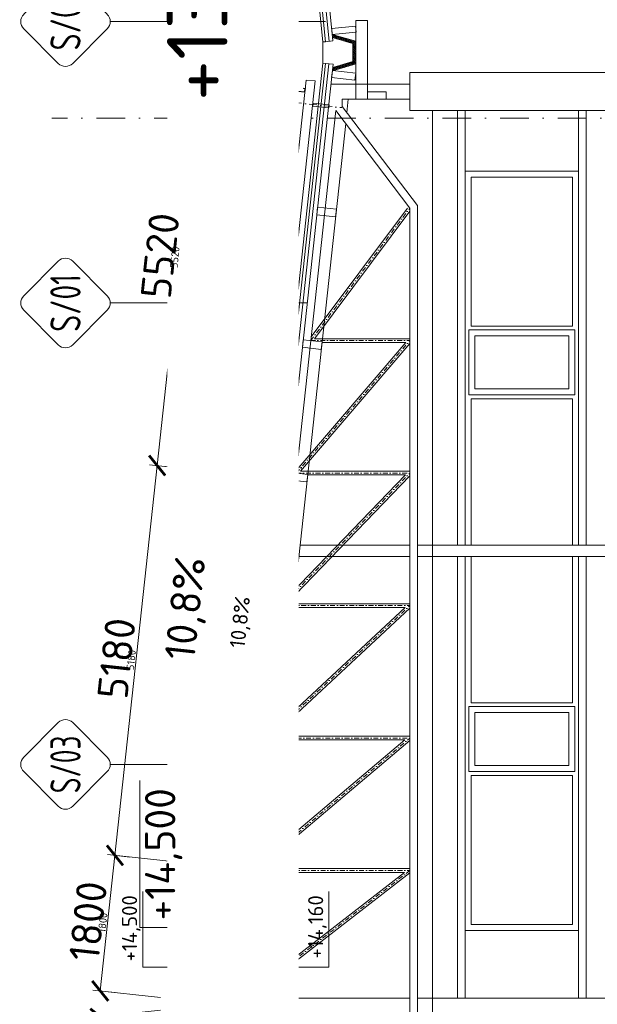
# Model space of a CAD drawing. Header units: millimetres. Extents: x -15830 to 4680139, y -28864 to 2281735.
# Tile 74 of 256: x 115737 to 123371, y 105977 to 118983. Entities that reach past the tile are written whole.
import ezdxf
from ezdxf import colors
from ezdxf.entities.mleader import LeaderData, LeaderLine
from ezdxf.enums import TextEntityAlignment as Align
from ezdxf.math import Vec2, Vec3

# ---------------------------------------------------------------- set-up
doc = ezdxf.new("R2010")
doc.units = ezdxf.units.MM
doc.linetypes.add('CENTERX2', pattern=[101.6, 63.5, -12.7, 12.7, -12.7])
doc.linetypes.add('DASHDOT', pattern=[25.4, 12.7, -6.35, 0, -6.35])
for name, color, linetype in [('0 @ 1', 7, 'Continuous'), ('0 @ 10', 7, 'Continuous'), ('0 @ 100', 7, 'Continuous'), ('0 @ 200', 7, 'Continuous'), ('0 @ 250 (1)', 7, 'Continuous'), ('0 @ 250 (2)', 7, 'Continuous'), ('0 @ 400', 7, 'Continuous'), ('NWT_UT_ZARIZENI', 4, 'Continuous')]:
    doc.layers.add(name, color=color, linetype=linetype)
for name, color, linetype, lineweight in [('A99_FVE_řez', 6, 'Continuous', 5), ('A99_N_kce-pohl', 1, 'Continuous', 9), ('A99_N_kce-rez-sil', 6, 'Continuous', 18), ('A99_N_koty-100', 160, 'Continuous', 9), ('A99_N_koty-200', 5, 'Continuous', 5), ('A99_N_koty-200 @ 200', 5, 'Continuous', 5), ('A99_N_koty-200 @ 50', 5, 'Continuous', 5), ('A99_N_koty-200-vysk', 6, 'Continuous', 9), ('A99_N_koty-vysk', 160, 'Continuous', 5), ('A99_N_sraf', 252, 'Continuous', 0), ('A99_N_txt-popis-50', 240, 'Continuous', 9), ('A99_N_txt-popis-50 @ 200', 240, 'Continuous', 9), ('A99_N_txt-popis-50 @ 50', 240, 'Continuous', 9), ('A99_N_znaceni 200', 5, 'Continuous', 5), ('A99_S_kce-pohl', 7, 'Continuous', 5), ('A99_S_kce-rez-sil', 7, 'Continuous', 15), ('A99_S_osy', 1, 'CENTERX2', 5), ('A99_S_sraf', 252, 'Continuous', 9)]:
    doc.layers.add(name, color=color, linetype=linetype, lineweight=lineweight)
doc.styles.add('A99_kota', font='isocpeur.ttf', dxfattribs={"height": 2})
doc.styles.add('A99_popis', font='isocpeur.ttf')
doc.styles.add('ad_popis 100', font='isocpeur.ttf', dxfattribs={"height": 200})
doc.linetypes.add('IZOLACE', pattern='A,0.00254,-2.54,[134,ltypeshp.shx,S=2.54,R=0,X=-2.54,Y=0],-5.08,[134,ltypeshp.shx,S=2.54,R=180,X=2.54,Y=0],-2.54', length=10.16254)
doc.dimstyles.new('A99_kota_200 new', dxfattribs={"dimscale": 200, "dimtxt": 2, "dimasz": 1.2, "dimexe": 0.5, "dimexo": 1.5, "dimgap": 0.3, "dimtad": 1, "dimdec": 0, "dimzin": 3, "dimdsep": 46, "dimtxsty": 'A99_kota', "dimblk": 'ARCHTICK', "dimcen": 2.5, "dimazin": 2, "dimtfac": 0.75, "dimtdec": 0, "dimtmove": 2, "dimatfit": 0, "dimfxl": 0, "dimtolj": 1, "dimtzin": 0, "dimlwd": 5, "dimlwe": 5, "dimarcsym": 0})

# ---------------------------------------------------------------- blocks, each defined once
blk = doc.blocks.new('*U31')
at = {"color": 0, "linetype": 'ByBlock', "lineweight": -2}
blk.add_line((-3, 0), (7, 0), dxfattribs=at)
for points in [[(-1.75, -1.75), (0, 0), (1.75, -1.75)], [(0, 0), (0, -10.3), (0, -10.3), (10, -10.3)]]:
    blk.add_lwpolyline(points, dxfattribs=at)
at = {"color": 0, "linetype": 'ByBlock', "lineweight": -2, "style": 'A99_kota'}
for tag, p in [('VYSKA', (9.5, -7.55)), ('POPIS', (9.5, -10.8))]:
    blk.add_attdef(tag, text='', height=2, dxfattribs=at).set_placement(p, align=Align.TOP_RIGHT)
blk = doc.blocks.new('*U30')
at = {"color": 0, "linetype": 'ByBlock', "lineweight": -2}
blk.add_line((-3, 0), (7, 0), dxfattribs=at)
for points in [[(0, 0), (0, 10.3), (0, 10.3), (10, 10.3)], [(-1.75, 1.75), (0, 0), (1.75, 1.75)]]:
    blk.add_lwpolyline(points, dxfattribs=at)
at = {"color": 0, "linetype": 'ByBlock', "lineweight": -2, "style": 'A99_kota'}
for tag, p in [('VYSKA', (9.5, 13.05)), ('POPIS', (9.5, 9.8))]:
    blk.add_attdef(tag, text='', height=2, dxfattribs=at).set_placement(p, align=Align.TOP_RIGHT)
blk = doc.blocks.new('*U60')
at = {"color": 0, "linetype": 'ByBlock', "lineweight": -2}
blk.add_line((-3, 0), (7, 0), dxfattribs=at)
for points in [[(0, 0), (0, 5.35), (0, 5.35), (9.7, 5.35)], [(-1.75, 1.75), (0, 0), (1.75, 1.75)]]:
    blk.add_lwpolyline(points, dxfattribs=at)
at = {"color": 0, "linetype": 'ByBlock', "lineweight": -2, "style": 'A99_kota'}
blk.add_attdef('POPIS', text='', height=2, rotation=360, dxfattribs=at).set_placement((9.2, 5.85), align=Align.BOTTOM_RIGHT)
blk.add_attdef('VYSKA', text='', height=2, rotation=360, dxfattribs=at).set_placement((9.2, 4.6), align=Align.TOP_RIGHT)
blk = doc.blocks.new('*U748')
at = {"layer": 'A99_N_koty-200-vysk', "lineweight": 5, "xscale": 200, "yscale": 200, "zscale": 200, "rotation": 90.00000000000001}
blk.add_blockref('*U60', (118394, 106993), dxfattribs=at)
blk.add_blockref('*U60', (118394, 106993), dxfattribs=at)
blk.add_blockref('*U60', (118394, 106993), dxfattribs=at)
blk.add_blockref('*U60', (118394, 106993), dxfattribs=at)
blk.add_blockref('*U60', (118394, 106993), dxfattribs=at)
blk.add_blockref('*U60', (118394, 106993), dxfattribs=at)
at = {"layer": 'A99_N_koty-200-vysk', "lineweight": 5}
ref = blk.add_blockref('*U60', (118394, 106993), dxfattribs=dict(at, xscale=200, yscale=200, zscale=200, rotation=90.00000000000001))
ref.add_attrib('VYSKA', '+14,500', dxfattribs={"layer": '0 @ 200', "color": 0, "linetype": 'ByBlock', "lineweight": -2, "height": 400, "rotation": 90, "style": 'A99_kota'}).set_placement((117394, 108833), align=Align.TOP_RIGHT)
blk = doc.blocks.new('*U49')
at = {"color": 0, "linetype": 'ByBlock', "lineweight": -2}
blk.add_line((-3, 0), (7, 0), dxfattribs=at)
for points in [[(0, 0), (0, 5), (0, 5), (9.7, 5)], [(-1.75, 1.75), (0, 0), (1.75, 1.75)]]:
    blk.add_lwpolyline(points, dxfattribs=at)
at = {"color": 0, "linetype": 'ByBlock', "lineweight": -2, "style": 'A99_kota'}
for tag, p in [('VYSKA', (9.2, 7.75)), ('POPIS', (9.2, 4.5))]:
    blk.add_attdef(tag, text='', height=2, dxfattribs=at).set_placement(p, align=Align.TOP_RIGHT)
blk = doc.blocks.new('*U895')
at = {"layer": 'A99_N_koty-200-vysk', "lineweight": 5}
ref = blk.add_blockref('*U49', (119334, 119403), dxfattribs=dict(at, xscale=200, yscale=200, zscale=200, rotation=90.00000000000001))
ref.add_attrib('VYSKA', '+13,560', dxfattribs={"layer": '0 @ 250 (1)', "color": 0, "linetype": 'ByBlock', "lineweight": -2, "height": 500, "rotation": 90, "style": 'A99_kota'}).set_placement((117684, 121398), align=Align.TOP_RIGHT)
ref = blk.add_blockref('*U49', (119334, 119403), dxfattribs=dict(at, xscale=200, yscale=200, zscale=200, rotation=90.00000000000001))
ref.add_attrib('VYSKA', '+13,560', dxfattribs={"layer": '0 @ 250 (2)', "color": 0, "linetype": 'ByBlock', "lineweight": -2, "height": 500, "rotation": 90, "style": 'A99_kota'}).set_placement((117684, 121398), align=Align.TOP_RIGHT)
ref = blk.add_blockref('*U49', (119334, 119403), dxfattribs=dict(at, xscale=200, yscale=200, zscale=200, rotation=90.00000000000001))
ref.add_attrib('VYSKA', '+13,560', dxfattribs={"layer": '0 @ 100', "color": 0, "linetype": 'ByBlock', "lineweight": -2, "height": 200, "rotation": 90, "style": 'A99_kota'}).set_placement((117684, 121398), align=Align.TOP_RIGHT)
ref = blk.add_blockref('*U49', (119334, 119403), dxfattribs=dict(at, xscale=200, yscale=200, zscale=200, rotation=90.00000000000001))
ref.add_attrib('VYSKA', '+13,560', dxfattribs={"layer": '0 @ 1', "color": 0, "linetype": 'ByBlock', "lineweight": -2, "height": 2, "rotation": 90, "style": 'A99_kota'}).set_placement((117684, 121398), align=Align.TOP_RIGHT)
ref = blk.add_blockref('*U49', (119334, 119403), dxfattribs=dict(at, xscale=200, yscale=200, zscale=200, rotation=90.00000000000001))
ref.add_attrib('VYSKA', '+13,560', dxfattribs={"layer": '0 @ 10', "color": 0, "linetype": 'ByBlock', "lineweight": -2, "height": 20, "rotation": 90, "style": 'A99_kota'}).set_placement((117684, 121398), align=Align.TOP_RIGHT)
ref = blk.add_blockref('*U49', (119334, 119403), dxfattribs=dict(at, xscale=200, yscale=200, zscale=200, rotation=90.00000000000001))
ref.add_attrib('VYSKA', '+13,560', dxfattribs={"layer": '0 @ 400', "color": 0, "linetype": 'ByBlock', "lineweight": -2, "height": 800, "rotation": 90, "style": 'A99_kota'}).set_placement((117684, 121398), align=Align.TOP_RIGHT)
ref = blk.add_blockref('*U49', (119334, 119403), dxfattribs=dict(at, xscale=200, yscale=200, zscale=200, rotation=90.00000000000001))
ref.add_attrib('VYSKA', '+13,560', dxfattribs={"layer": '0 @ 200', "color": 0, "linetype": 'ByBlock', "lineweight": -2, "height": 400, "rotation": 90, "style": 'A99_kota'}).set_placement((117784, 121243), align=Align.TOP_RIGHT)
blk = doc.blocks.new('*U53')
at = {"color": 0}
for p, q in [((-0.721, 4.139), (-4.149, 0.711)), ((4.139, 0.711), (0.711, 4.139)), ((-4.149, -0.721), (-0.721, -4.149)), ((0.711, -4.149), (4.139, -0.721)), ((-0.005, -4.445), (-0.005, -23.972))]:
    blk.add_line(p, q, dxfattribs=at)
for centre, start, end in [((-0.005, 3.424), 45, 135), ((-3.433, -0.005), 135, 225), ((3.424, -0.005), 315, 45), ((-0.005, -3.433), 225, 315)]:
    blk.add_arc(centre, 1.012, start, end, dxfattribs=at)
at = {"color": 0, "linetype": 'ByBlock', "style": 'A99_popis', "width": 0.953108}
blk.add_attdef('SKLADBA', text='', height=3, rotation=0.01026, dxfattribs=at).set_placement((-2.863, -1.506), (2.855, -1.505), align=Align.FIT)
blk = doc.blocks.new('*U54')
at = {"color": 0}
for p, q in [((-0.721, 4.139), (-4.149, 0.711)), ((4.139, 0.711), (0.711, 4.139)), ((-4.149, -0.721), (-0.721, -4.149)), ((0.711, -4.149), (4.139, -0.721)), ((-0.005, -4.445), (-0.005, -18.564))]:
    blk.add_line(p, q, dxfattribs=at)
for centre, start, end in [((-0.005, 3.424), 45, 135), ((-3.433, -0.005), 135, 225), ((3.424, -0.005), 315, 45), ((-0.005, -3.433), 225, 315)]:
    blk.add_arc(centre, 1.012, start, end, dxfattribs=at)
at = {"color": 0, "linetype": 'ByBlock', "style": 'A99_popis', "width": 0.953108}
blk.add_attdef('SKLADBA', text='', height=3, rotation=0.01026, dxfattribs=at).set_placement((-2.863, -1.506), (2.855, -1.505), align=Align.FIT)
blk = doc.blocks.new('_ArchTick')
at = {"color": 0, "linetype": 'ByBlock', "const_width": 0.15}
blk.add_lwpolyline([(-0.5, -0.5), (0.5, 0.5)], dxfattribs=at)
blk = doc.blocks.new('*D177')
at = {"layer": 'A99_N_koty-200', "color": 0, "linetype": 'Continuous', "lineweight": 5, "transparency": 16777216}
for p, q in [((117598, 105899), (116703, 105802)), ((116996, 104023), (116802, 105812)), ((117792, 104109), (116897, 104012))]:
    blk.add_line(p, q, dxfattribs=at)
at = {"layer": 'Defpoints', "color": 0, "linetype": 'Continuous', "transparency": 16777216}
for p in [(118398, 105985), (116802, 105812), (118592, 104196)]:
    blk.add_point(p, dxfattribs=at)
at = {"layer": 'A99_N_koty-200', "color": 0, "linetype": 'Continuous', "lineweight": 5, "transparency": 16777216, "xscale": 240, "yscale": 240, "zscale": 240}
for p, rotation in [((116802, 105812), 96.1848103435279), ((116996, 104023), 276.1848103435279)]:
    blk.add_blockref('_ArchTick', p, dxfattribs=dict(at, rotation=rotation))
at = {"layer": 'A99_N_koty-200', "color": 0, "linetype": 'Continuous', "transparency": 16777216, "insert": (116641, 104890), "char_height": 400, "attachment_point": 5, "rotation": 96.1848, "style": 'A99_kota'}
blk.add_mtext('\\A1;1800', dxfattribs=at)
blk = doc.blocks.new('*D178')
at = {"layer": 'A99_N_koty-200', "color": 0, "linetype": 'Continuous', "lineweight": 5, "transparency": 16777216}
for p, q in [((117001, 105834), (116777, 105810)), ((116996, 104023), (116802, 105812)), ((117195, 104044), (116971, 104020))]:
    blk.add_line(p, q, dxfattribs=at)
at = {"layer": 'Defpoints', "color": 0, "linetype": 'Continuous', "transparency": 16777216}
for p in [(118398, 105985), (116802, 105812), (118592, 104196)]:
    blk.add_point(p, dxfattribs=at)
at = {"layer": 'A99_N_koty-200', "color": 0, "linetype": 'Continuous', "lineweight": 5, "transparency": 16777216, "xscale": 60, "yscale": 60, "zscale": 60}
for p, rotation in [((116802, 105812), 96.1848103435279), ((116996, 104023), 276.1848103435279)]:
    blk.add_blockref('_ArchTick', p, dxfattribs=dict(at, rotation=rotation))
at = {"layer": 'A99_N_koty-200', "color": 0, "linetype": 'Continuous', "transparency": 16777216, "insert": (116835, 104911), "char_height": 100, "attachment_point": 5, "rotation": 96.1848, "style": 'A99_kota'}
blk.add_mtext('\\A1;1800', dxfattribs=at)
blk = doc.blocks.new('*D179')
at = {"layer": 'A99_N_koty-200', "color": 0, "linetype": 'Continuous', "lineweight": 5, "transparency": 16777216}
for p, q in [((118149, 118582), (117554, 113094)), ((118944, 118496), (118050, 118592)), ((118350, 113008), (117455, 113104))]:
    blk.add_line(p, q, dxfattribs=at)
at = {"layer": 'Defpoints', "color": 0, "linetype": 'Continuous', "transparency": 16777216}
for p in [(119745, 118409), (117554, 113094), (119185, 112917)]:
    blk.add_point(p, dxfattribs=at)
at = {"layer": 'A99_N_koty-200', "color": 0, "linetype": 'Continuous', "lineweight": 5, "transparency": 16777216, "xscale": 240, "yscale": 240, "zscale": 240}
for p, rotation in [((118149, 118582), 83.81518965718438), ((117554, 113094), 263.8151896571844)]:
    blk.add_blockref('_ArchTick', p, dxfattribs=dict(at, rotation=rotation))
at = {"layer": 'A99_N_koty-200', "color": 0, "linetype": 'Continuous', "transparency": 16777216, "insert": (117593, 115866), "char_height": 400, "attachment_point": 5, "rotation": 83.8152, "style": 'A99_kota'}
blk.add_mtext('\\A1;5520', dxfattribs=at)
blk = doc.blocks.new('*D180')
at = {"layer": 'A99_N_koty-200', "color": 0, "linetype": 'Continuous', "lineweight": 5, "transparency": 16777216}
for p, q in [((118149, 118582), (117554, 113094)), ((118348, 118560), (118124, 118584)), ((117753, 113072), (117529, 113096))]:
    blk.add_line(p, q, dxfattribs=at)
at = {"layer": 'Defpoints', "color": 0, "linetype": 'Continuous', "transparency": 16777216}
for p in [(119745, 118409), (117554, 113094), (119185, 112917)]:
    blk.add_point(p, dxfattribs=at)
at = {"layer": 'A99_N_koty-200', "color": 0, "linetype": 'Continuous', "lineweight": 5, "transparency": 16777216, "xscale": 60, "yscale": 60, "zscale": 60}
for p, rotation in [((118149, 118582), 83.81518965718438), ((117554, 113094), 263.8151896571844)]:
    blk.add_blockref('_ArchTick', p, dxfattribs=dict(at, rotation=rotation))
at = {"layer": 'A99_N_koty-200', "color": 0, "linetype": 'Continuous', "transparency": 16777216, "insert": (117787, 115845), "char_height": 100, "attachment_point": 5, "rotation": 83.8152, "style": 'A99_kota'}
blk.add_mtext('\\A1;5520', dxfattribs=at)
blk = doc.blocks.new('*D181')
at = {"layer": 'A99_N_koty-200', "color": 0, "linetype": 'Continuous', "lineweight": 5, "transparency": 16777216}
for p, q in [((117554, 113094), (116996, 107944)), ((118350, 113008), (117455, 113104)), ((117792, 107858), (116897, 107955))]:
    blk.add_line(p, q, dxfattribs=at)
at = {"layer": 'Defpoints', "color": 0, "linetype": 'Continuous', "transparency": 16777216}
for p in [(119185, 112917), (116996, 107944), (118592, 107771)]:
    blk.add_point(p, dxfattribs=at)
at = {"layer": 'A99_N_koty-200', "color": 0, "linetype": 'Continuous', "lineweight": 5, "transparency": 16777216, "xscale": 240, "yscale": 240, "zscale": 240}
for p, rotation in [((117554, 113094), 83.81518965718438), ((116996, 107944), 263.8151896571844)]:
    blk.add_blockref('_ArchTick', p, dxfattribs=dict(at, rotation=rotation))
at = {"layer": 'A99_N_koty-200', "color": 0, "linetype": 'Continuous', "transparency": 16777216, "insert": (117017, 110547), "char_height": 400, "attachment_point": 5, "rotation": 83.8152, "style": 'A99_kota'}
blk.add_mtext('\\A1;5180', dxfattribs=at)
blk = doc.blocks.new('*D182')
at = {"layer": 'A99_N_koty-200', "color": 0, "linetype": 'Continuous', "lineweight": 5, "transparency": 16777216}
for p, q in [((117554, 113094), (116996, 107944)), ((117753, 113072), (117529, 113096)), ((117195, 107922), (116971, 107947))]:
    blk.add_line(p, q, dxfattribs=at)
at = {"layer": 'Defpoints', "color": 0, "linetype": 'Continuous', "transparency": 16777216}
for p in [(119185, 112917), (116996, 107944), (118592, 107771)]:
    blk.add_point(p, dxfattribs=at)
at = {"layer": 'A99_N_koty-200', "color": 0, "linetype": 'Continuous', "lineweight": 5, "transparency": 16777216, "xscale": 60, "yscale": 60, "zscale": 60}
for p, rotation in [((117554, 113094), 83.81518965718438), ((116996, 107944), 263.8151896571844)]:
    blk.add_blockref('_ArchTick', p, dxfattribs=dict(at, rotation=rotation))
at = {"layer": 'A99_N_koty-200', "color": 0, "linetype": 'Continuous', "transparency": 16777216, "insert": (117211, 110526), "char_height": 100, "attachment_point": 5, "rotation": 83.8152, "style": 'A99_kota'}
blk.add_mtext('\\A1;5180', dxfattribs=at)
blk = doc.blocks.new('*D183')
at = {"layer": 'A99_N_koty-200', "color": 0, "linetype": 'Continuous', "lineweight": 5, "transparency": 16777216}
for p, q in [((117792, 107858), (116897, 107955)), ((116996, 107944), (116802, 106154)), ((117598, 106068), (116703, 106165))]:
    blk.add_line(p, q, dxfattribs=at)
at = {"layer": 'Defpoints', "color": 0, "linetype": 'Continuous', "transparency": 16777216}
for p in [(118592, 107771), (116802, 106154), (118398, 105981)]:
    blk.add_point(p, dxfattribs=at)
at = {"layer": 'A99_N_koty-200', "color": 0, "linetype": 'Continuous', "lineweight": 5, "transparency": 16777216, "xscale": 240, "yscale": 240, "zscale": 240}
for p, rotation in [((116996, 107944), 83.81518965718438), ((116802, 106154), 263.8151896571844)]:
    blk.add_blockref('_ArchTick', p, dxfattribs=dict(at, rotation=rotation))
at = {"layer": 'A99_N_koty-200', "color": 0, "linetype": 'Continuous', "transparency": 16777216, "insert": (116641, 107077), "char_height": 400, "attachment_point": 5, "rotation": 83.8152, "style": 'A99_kota'}
blk.add_mtext('\\A1;1800', dxfattribs=at)
blk = doc.blocks.new('*D184')
at = {"layer": 'A99_N_koty-200', "color": 0, "linetype": 'Continuous', "lineweight": 5, "transparency": 16777216}
for p, q in [((116996, 107944), (116802, 106154)), ((117195, 107922), (116971, 107947)), ((117001, 106133), (116777, 106157))]:
    blk.add_line(p, q, dxfattribs=at)
at = {"layer": 'Defpoints', "color": 0, "linetype": 'Continuous', "transparency": 16777216}
for p in [(118592, 107771), (116802, 106154), (118398, 105981)]:
    blk.add_point(p, dxfattribs=at)
at = {"layer": 'A99_N_koty-200', "color": 0, "linetype": 'Continuous', "lineweight": 5, "transparency": 16777216, "xscale": 60, "yscale": 60, "zscale": 60}
for p, rotation in [((116996, 107944), 83.81518965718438), ((116802, 106154), 263.8151896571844)]:
    blk.add_blockref('_ArchTick', p, dxfattribs=dict(at, rotation=rotation))
at = {"layer": 'A99_N_koty-200', "color": 0, "linetype": 'Continuous', "transparency": 16777216, "insert": (116835, 107056), "char_height": 100, "attachment_point": 5, "rotation": 83.8152, "style": 'A99_kota'}
blk.add_mtext('\\A1;1800', dxfattribs=at)
blk = doc.blocks.new('*U62')
at = {"color": 0}
for p, q in [((-0.721, 4.139), (-4.149, 0.711)), ((4.139, 0.711), (0.711, 4.139)), ((-4.149, -0.721), (-0.721, -4.149)), ((0.711, -4.149), (4.139, -0.721)), ((-0.005, -4.445), (-0.005, -25.786))]:
    blk.add_line(p, q, dxfattribs=at)
for centre, start, end in [((-0.005, 3.424), 45, 135), ((-3.433, -0.005), 135, 225), ((3.424, -0.005), 315, 45), ((-0.005, -3.433), 225, 315)]:
    blk.add_arc(centre, 1.012, start, end, dxfattribs=at)
at = {"color": 0, "linetype": 'ByBlock', "style": 'A99_popis', "width": 0.953108}
blk.add_attdef('SKLADBA', text='', height=3, rotation=0.01026, dxfattribs=at).set_placement((-2.863, -1.506), (2.855, -1.505), align=Align.FIT)
blk = doc.blocks.new('*U897')
at = {"layer": 'A99_N_koty-200 @ 200', "linetype": 'Continuous'}
dim = blk.add_linear_dim(base=(116802.3, 105812.3), p1=(118591.9, 104195.7), p2=(118398.1, 105985.3), angle=96.18481, dimstyle='A99_kota_200 new', override={"dimscale": 200, "dimtix": 1, "dimtofl": 1, "dimtmove": 2, "dimatfit": 0}, dxfattribs=at)
dim.commit()
dim.dimension.update_dxf_attribs({"geometry": '*D177', "text_midpoint": (116640.8, 104889.5)})
at = {"layer": 'A99_N_koty-200 @ 50', "linetype": 'Continuous'}
dim = blk.add_linear_dim(base=(116802.3, 105812.3), p1=(118591.9, 104195.7), p2=(118398.1, 105985.3), angle=96.18481, dimstyle='A99_kota_200 new', override={"dimscale": 50, "dimtix": 1, "dimtofl": 1, "dimtmove": 2, "dimatfit": 0}, dxfattribs=at)
dim.commit()
dim.dimension.update_dxf_attribs({"geometry": '*D178', "text_midpoint": (116834.6, 104910.5)})
blk = doc.blocks.new('*U898')
at = {"layer": 'A99_N_koty-200 @ 200', "linetype": 'Continuous'}
dim = blk.add_linear_dim(base=(117554.3, 113093.7), p1=(119744.7, 118408.8), p2=(119184.7, 112917), angle=263.81519, dimstyle='A99_kota_200 new', override={"dimscale": 200, "dimtix": 1, "dimtofl": 1, "dimtmove": 2, "dimatfit": 0}, dxfattribs=at)
dim.commit()
dim.dimension.update_dxf_attribs({"geometry": '*D179', "text_midpoint": (117593.2, 115865.7)})
at = {"layer": 'A99_N_koty-200 @ 50', "linetype": 'Continuous'}
dim = blk.add_linear_dim(base=(117554.3, 113093.7), p1=(119744.7, 118408.8), p2=(119184.7, 112917), angle=263.81519, dimstyle='A99_kota_200 new', override={"dimscale": 50, "dimtix": 1, "dimtofl": 1, "dimtmove": 2, "dimatfit": 0}, dxfattribs=at)
dim.commit()
dim.dimension.update_dxf_attribs({"geometry": '*D180', "text_midpoint": (117787, 115844.7)})
blk = doc.blocks.new('*U899')
at = {"layer": 'A99_N_koty-200 @ 200', "linetype": 'Continuous'}
dim = blk.add_linear_dim(base=(116996.2, 107943.8), p1=(119184.7, 112917), p2=(118591.9, 107770.9), angle=263.81519, dimstyle='A99_kota_200 new', override={"dimscale": 200, "dimtix": 1, "dimtofl": 1, "dimtmove": 2, "dimatfit": 0}, dxfattribs=at)
dim.commit()
dim.dimension.update_dxf_attribs({"geometry": '*D181', "text_midpoint": (117016.8, 110546.8)})
at = {"layer": 'A99_N_koty-200 @ 50', "linetype": 'Continuous'}
dim = blk.add_linear_dim(base=(116996.2, 107943.8), p1=(119184.7, 112917), p2=(118591.9, 107770.9), angle=263.81519, dimstyle='A99_kota_200 new', override={"dimscale": 50, "dimtix": 1, "dimtofl": 1, "dimtmove": 2, "dimatfit": 0}, dxfattribs=at)
dim.commit()
dim.dimension.update_dxf_attribs({"geometry": '*D182', "text_midpoint": (117210.6, 110525.8)})
blk = doc.blocks.new('*U900')
at = {"layer": 'A99_N_koty-200 @ 200', "linetype": 'Continuous'}
dim = blk.add_linear_dim(base=(116802.3, 106154.3), p1=(118591.9, 107770.9), p2=(118398.1, 105981.4), angle=263.81519, dimstyle='A99_kota_200 new', override={"dimscale": 200, "dimtix": 1, "dimtofl": 1, "dimtmove": 2, "dimatfit": 0}, dxfattribs=at)
dim.commit()
dim.dimension.update_dxf_attribs({"geometry": '*D183', "text_midpoint": (116640.8, 107077.1)})
at = {"layer": 'A99_N_koty-200 @ 50', "linetype": 'Continuous'}
dim = blk.add_linear_dim(base=(116802.3, 106154.3), p1=(118591.9, 107770.9), p2=(118398.1, 105981.4), angle=263.81519, dimstyle='A99_kota_200 new', override={"dimscale": 50, "dimtix": 1, "dimtofl": 1, "dimtmove": 2, "dimatfit": 0}, dxfattribs=at)
dim.commit()
dim.dimension.update_dxf_attribs({"geometry": '*D184', "text_midpoint": (116834.6, 107056.1)})
blk = doc.blocks.new('*U926')
at = {"layer": 'A99_N_txt-popis-50 @ 50', "lineweight": 9}
ml = blk.add_multileader_mtext('Standard', dxfattribs=at)
ml.set_content('\\A1;{\\C256;odvodňovací systém \\Pbude součásti \\Pdodávky opláštění}', color=1, style='A99_popis')
ml.set_leader_properties(color=256, linetype='ByLayer', lineweight=-1)
ml.build(insert=Vec2(0, 0))
ml.multileader.update_dxf_attribs({"dogleg_length": 1, "arrow_head_size": 75, "scale": 50})
ctx = ml.context
ctx.base_point, ctx.scale, ctx.char_height, ctx.arrow_head_size, ctx.landing_gap_size, ctx.plane_origin, ctx.plane_x_axis, ctx.plane_y_axis = Vec3(118618, 91672), 50, 100, 75, 62.5, Vec3(122104, 85761), Vec3(0, 1), Vec3(-1, 0)
notes = []
notes.append((ctx, [(1, (1, 1, 0), (118618, 93153), (0, -1), 146, [(0, [(119864, 93153)], 0, [])])]))
ctx.mtext.insert, ctx.mtext.text_direction, ctx.mtext.rotation, ctx.mtext.width, ctx.mtext.defined_height, ctx.mtext.flow_direction = Vec3(118553, 91735), Vec3(0, 1), 1.570796, 1255, 15.9, 5
ctx.mtext.has_bg_fill, ctx.mtext.bg_color, ctx.mtext.bg_scale_factor, ctx.mtext.bg_transparency, ctx.mtext.use_window_bg_color = 1, -1073741824, 1, 0, 1
for ctx, leaders in notes:
    for number, flags, end, landing, length, lines in leaders:
        leader = LeaderData()
        leader.index, (leader.has_last_leader_line, leader.has_dogleg_vector, leader.attachment_direction) = number, flags
        leader.last_leader_point, leader.dogleg_vector, leader.dogleg_length = Vec3(end), Vec3(landing), length
        for number, points, colour, breaks in lines:
            line = LeaderLine()
            line.index, line.vertices, line.color, line.breaks = number, Vec3.list(points), colors.encode_raw_color(colour), breaks
            leader.lines.append(line)
        ctx.leaders.append(leader)
at = {"layer": 'A99_N_txt-popis-50 @ 200', "lineweight": 9}
ml = blk.add_multileader_mtext('Standard', dxfattribs=at)
ml.set_content('\\A1;{\\C256;odvodňovací systém \\Pbude součásti \\Pdodávky opláštění}', color=1, style='A99_popis')
ml.set_leader_properties(color=256, linetype='ByLayer', lineweight=-1)
ml.build(insert=Vec2(0, 0))
ml.multileader.update_dxf_attribs({"dogleg_length": 1, "arrow_head_size": 300, "scale": 200})
ctx = ml.context
ctx.base_point, ctx.scale, ctx.char_height, ctx.arrow_head_size, ctx.landing_gap_size, ctx.plane_origin, ctx.plane_x_axis, ctx.plane_y_axis = Vec3(117949, 82248), 200, 400, 300, 250, Vec3(122104, 85761), Vec3(0, 1), Vec3(-1, 0)
notes = []
notes.append((ctx, [(1, (1, 1, 0), (117949, 92478), (0, -1), 4890, [(0, [(119864, 93153)], 0, [])])]))
ctx.mtext.insert, ctx.mtext.text_direction, ctx.mtext.rotation, ctx.mtext.width, ctx.mtext.defined_height, ctx.mtext.flow_direction = Vec3(117689, 82498), Vec3(0, 1), 1.570796, 5020, 63.5, 5
ctx.mtext.has_bg_fill, ctx.mtext.bg_color, ctx.mtext.bg_scale_factor, ctx.mtext.bg_transparency, ctx.mtext.use_window_bg_color = 1, -1073741824, 1, 0, 1
for ctx, leaders in notes:
    for number, flags, end, landing, length, lines in leaders:
        leader = LeaderData()
        leader.index, (leader.has_last_leader_line, leader.has_dogleg_vector, leader.attachment_direction) = number, flags
        leader.last_leader_point, leader.dogleg_vector, leader.dogleg_length = Vec3(end), Vec3(landing), length
        for number, points, colour, breaks in lines:
            line = LeaderLine()
            line.index, line.vertices, line.color, line.breaks = number, Vec3.list(points), colors.encode_raw_color(colour), breaks
            leader.lines.append(line)
        ctx.leaders.append(leader)

msp = doc.modelspace()

# ---------------------------------------------------------------- hatches: boundary and pattern name
at = {"layer": 'A99_S_sraf', "lineweight": 0, "transparency": 33554562}
h = msp.add_hatch(dxfattribs=at)
h.set_pattern_fill('HONEY', color=256, scale=75)
h.set_pattern_definition([(272.86, (120056.519, 118409.7884), (8.81053, -13.63988), [9.375, -18.75]), (32.86, (120056.519, 118409.7884), (7.40722, 14.45009), [9.375, -18.75]), (332.86, (120056.519, 118409.7884), (16.21775, 0.8102), [-18.75, 9.375])])
h.paths.add_polyline_path([(120178.95, 118398.115), (120177.632, 118699.059), (119868.3, 118788.608), (119872.588, 118745.724), (120139.921, 118668.333), (120139.921, 118428.459), (119874.26, 118351.552), (119869.601, 118308.561)])

# ---------------------------------------------------------------- linework, layer by layer
at = {"layer": 'A99_FVE_řez', "lineweight": 5, "ltscale": 2}
for points in [[(119169.687, 118161.534), (117870.663, 106174.214), (117840.838, 106177.447), (119139.862, 118164.767)], [(119524.384, 118185.963), (118211.084, 106066.914), (118330.386, 106053.986), (119643.685, 118173.035)], [(119137.169, 118139.912), (119127.227, 118140.989), (119062.585, 117544.482), (119072.527, 117543.404)], [(119163.885, 118061.578), (119157.421, 118001.927), (119177.304, 117999.772), (119176.766, 117994.801), (119151.911, 117997.495), (119159.453, 118067.087), (119502.445, 118029.919), (119506.754, 118069.686), (119486.87, 118071.84), (119487.409, 118076.811), (119512.264, 118074.118), (119506.877, 118024.409), (119163.885, 118061.578)], [(119069.834, 117518.55), (119059.892, 117519.627), (118995.251, 116923.119), (119005.192, 116922.042)], [(119001.96, 116892.217), (118992.018, 116893.294), (118927.377, 116296.786), (118937.319, 116295.709)], [(118982.619, 116388.871), (118976.155, 116329.22), (118996.039, 116327.065), (118995.5, 116322.094), (118970.646, 116324.788), (118978.187, 116394.38), (119321.179, 116357.211), (119325.488, 116396.979), (119305.605, 116399.133), (119306.144, 116404.104), (119330.998, 116401.411), (119325.611, 116351.702), (118982.619, 116388.871)], [(118934.356, 116268.369), (118924.414, 116269.446), (118859.773, 115672.939), (118869.715, 115671.861)], [(118866.483, 115642.036), (118856.541, 115643.113), (118791.899, 115046.606), (118801.841, 115045.528)], [(118798.878, 115018.188), (118788.937, 115019.266), (118724.295, 114422.758), (118734.237, 114421.681)], [(118801.085, 114713.678), (118794.62, 114654.027), (118814.504, 114651.873), (118813.965, 114646.902), (118789.111, 114649.595), (118796.652, 114719.188), (119139.644, 114682.019), (119143.954, 114721.786), (119124.07, 114723.941), (119124.609, 114728.912), (119149.463, 114726.218), (119144.076, 114676.509), (118801.085, 114713.678)], [(118730.466, 114386.884), (118720.524, 114387.962), (118655.883, 113791.454), (118665.825, 113790.376)], [(118662.862, 113763.037), (118652.92, 113764.114), (118588.279, 113167.606), (118598.22, 113166.529)], [(118529.808, 112535.225), (118519.866, 112536.302), (118584.508, 113132.81), (118594.45, 113131.733)], [(118619.55, 113038.486), (118613.086, 112978.835), (118632.969, 112976.68), (118632.43, 112971.709), (118607.576, 112974.403), (118615.117, 113043.995), (118958.109, 113006.826), (118962.419, 113046.594), (118942.535, 113048.748), (118943.074, 113053.719), (118967.928, 113051.026), (118962.542, 113001.317), (118619.55, 113038.486)], [(118462.204, 111911.377), (118452.262, 111912.454), (118516.904, 112508.962), (118526.845, 112507.885)], [(118394.33, 111285.044), (118384.389, 111286.121), (118449.03, 111882.629), (118458.972, 111881.552)], [(118438.015, 111363.293), (118431.551, 111303.642), (118451.434, 111301.488), (118450.896, 111296.517), (118426.041, 111299.21), (118433.583, 111368.803), (118776.575, 111331.634), (118780.884, 111371.401), (118761, 111373.556), (118761.539, 111378.527), (118786.394, 111375.833), (118781.007, 111326.124), (118438.015, 111363.293)], [(118326.726, 110661.196), (118316.784, 110662.274), (118381.426, 111258.781), (118391.368, 111257.704)], [(118258.853, 110034.863), (118248.911, 110035.941), (118313.552, 110632.448), (118323.494, 110631.371)], [(118190.71, 109406.045), (118180.768, 109407.122), (118245.409, 110003.63), (118255.351, 110002.552)], [(118256.48, 109688.101), (118250.016, 109628.45), (118269.9, 109626.295), (118269.361, 109621.324), (118244.506, 109624.018), (118252.048, 109693.61), (118595.04, 109656.441), (118599.349, 109696.208), (118579.466, 109698.363), (118580.004, 109703.334), (118604.859, 109700.641), (118599.472, 109650.932), (118256.48, 109688.101)], [(118122.836, 108779.712), (118112.894, 108780.789), (118177.536, 109377.297), (118187.478, 109376.219)], [(118055.232, 108155.864), (118045.29, 108156.941), (118109.932, 108753.449), (118119.873, 108752.372)], [(117987.628, 107532.016), (117977.686, 107533.094), (118042.327, 108129.601), (118052.269, 108128.524)], [(118074.945, 108012.908), (118068.481, 107953.257), (118088.365, 107951.102), (118087.826, 107946.132), (118062.972, 107948.825), (118070.513, 108018.418), (118413.505, 107981.249), (118417.814, 108021.016), (118397.931, 108023.171), (118398.47, 108028.141), (118423.324, 108025.448), (118417.937, 107975.739), (118074.945, 108012.908)], [(117919.754, 106905.683), (117909.812, 106906.76), (117974.454, 107503.268), (117984.396, 107502.191)], [(117852.15, 106281.835), (117842.208, 106282.913), (117906.85, 106879.42), (117916.792, 106878.343)], [(117888.024, 106288.006), (117881.56, 106228.356), (117901.443, 106226.201), (117900.904, 106221.23), (117876.05, 106223.923), (117883.591, 106293.516), (118226.583, 106256.347), (118230.893, 106296.114), (118211.009, 106298.269), (118211.548, 106303.24), (118236.402, 106300.547), (118231.016, 106250.838), (117888.024, 106288.006)]]:
    msp.add_lwpolyline(points, close=True, dxfattribs=at)
at = {"layer": 'A99_FVE_řez', "linetype": 'DASHDOT', "lineweight": 5, "ltscale": 8}
for points in [[(119361.624, 117889.271), (119992.928, 117820.859)], [(118844.667, 113118.825), (119475.971, 113050.413)], [(118441.021, 109394.007), (119072.325, 109325.595)], [(118112.697, 106364.245), (118744.001, 106295.833)]]:
    msp.add_lwpolyline(points, dxfattribs=at)
at = {"layer": 'A99_FVE_řez', "lineweight": 5}
for points in [[(119617.294, 117881.682), (119612.985, 117841.915), (119821.763, 117819.291), (119826.072, 117859.058)], [(119096.028, 113071.469), (119100.338, 113111.236), (119309.115, 113088.612), (119304.806, 113048.844)], [(118692.383, 109346.651), (118696.692, 109386.418), (118905.47, 109363.793), (118901.16, 109324.026)], [(118364.058, 106316.889), (118368.367, 106356.656), (118577.145, 106334.031), (118572.835, 106294.264)]]:
    msp.add_lwpolyline(points, close=True, dxfattribs=at)
at = {"layer": 'A99_N_kce-pohl'}
for p, q in [((121623.95, 116983.252), (123123.95, 116983.252)), ((121623.95, 112043.252), (121623.95, 116983.252)), ((123123.95, 116983.252), (123123.95, 112043.252)), ((121703.95, 116903.252), (123043.95, 116903.252)), ((121703.95, 114935.752), (121703.95, 116903.252)), ((123043.95, 116903.252), (123043.95, 114935.752)), ((123043.95, 114935.752), (121703.95, 114935.752)), ((121703.95, 112043.252), (121703.95, 113975.752)), ((123043.95, 113975.752), (121703.95, 113975.752)), ((123043.95, 113975.752), (123043.95, 112043.252)), ((121623.95, 111893.252), (121623.95, 106058.252)), ((121623.95, 106953.252), (121623.95, 111893.252)), ((121703.95, 111893.252), (121703.95, 109960.752)), ((123043.95, 109960.752), (123043.95, 111893.252)), ((123123.95, 111893.252), (123123.95, 106058.252)), ((123123.95, 111893.252), (123123.95, 106953.252)), ((123043.95, 109960.752), (121703.95, 109960.752)), ((121703.95, 109000.752), (121703.95, 107033.252)), ((123043.95, 109000.752), (121703.95, 109000.752)), ((123043.95, 107033.252), (123043.95, 109000.752)), ((123123.95, 106953.252), (121623.95, 106953.252)), ((121703.95, 107033.252), (123043.95, 107033.252))]:
    msp.add_line(p, q, dxfattribs=at)
at = {"layer": 'A99_N_kce-pohl', "lineweight": 5}
for p, q in [((119149.617, 112917.655), (118590.468, 107757.863)), ((118625.265, 107754.092), (119184.413, 112913.884)), ((118665.032, 107749.782), (119224.181, 112909.574))]:
    msp.add_line(p, q, dxfattribs=at)
for points in [[(119777.432, 118692.295), (119742.606, 118688.812), (119541.608, 120698.787), (119636.137, 120708.24)], [(119744.563, 118407.784), (119744.563, 118689.008)], [(119149.617, 112917.655), (119744.563, 118407.784)], [(119779.391, 118404.301), (119744.563, 118407.784)], [(119184.413, 112913.884), (119149.617, 112917.655)], [(118625.265, 107754.092), (118590.468, 107757.863)]]:
    msp.add_lwpolyline(points, dxfattribs=at)
at = {"layer": 'A99_N_kce-pohl'}
for points in [[(123073.95, 114025.752), (123073.95, 114885.752), (121673.95, 114885.752), (121673.95, 114025.752)], [(122993.95, 114105.752), (122993.95, 114805.752), (121753.95, 114805.752), (121753.95, 114105.752)], [(123073.95, 109910.752), (123073.95, 109050.752), (121673.95, 109050.752), (121673.95, 109910.752)], [(122993.95, 109830.752), (122993.95, 109130.752), (121753.95, 109130.752), (121753.95, 109830.752)]]:
    msp.add_lwpolyline(points, close=True, dxfattribs=at)
at = {"layer": 'A99_N_kce-rez-sil'}
for p, q in [((119779.391, 118404.301), (119184.413, 112913.884)), ((119878.898, 118394.351), (119283.831, 112903.11)), ((118433.365, 105983.252), (118625.265, 107754.092)), ((118433.365, 105983.252), (118626.667, 104199.467))]:
    msp.add_line(p, q, dxfattribs=at)
for points in [[(119876.936, 118702.245), (119675.939, 120712.22), (119576.435, 120702.27), (119777.432, 118692.295), (119876.936, 118702.245)], [(119878.898, 118394.351), (119779.391, 118404.301)], [(119283.831, 112903.11), (119184.413, 112913.884)], [(118724.683, 107743.318), (118533.95, 105983.252)], [(118724.683, 107743.318), (118625.265, 107754.092)], [(118726.085, 104210.241), (118533.95, 105983.252)]]:
    msp.add_lwpolyline(points, dxfattribs=at)
at = {"layer": 'A99_N_kce-rez-sil', "lineweight": 5}
for points in [[(118590.468, 107757.863), (118398.16, 105983.252)], [(118591.871, 104195.697), (118398.16, 105983.252)]]:
    msp.add_lwpolyline(points, dxfattribs=at)
at = {"layer": 'A99_N_koty-100'}
for points in [[(118879.3, 111492.943), (118796.273, 110732.462)], [(118879.3, 111492.943), (118831.396, 111422.728)], [(118879.3, 111492.943), (118910.924, 111414.045)]]:
    msp.add_lwpolyline(points, dxfattribs=at)
at = {"layer": 'A99_N_koty-200-vysk', "lineweight": 5}
for points in [[(118370.834, 112006.896), (118205.998, 110485.802)], [(118370.834, 112006.896), (118275.139, 111866.388)], [(118370.834, 112006.896), (118434.208, 111849.151)]]:
    msp.add_lwpolyline(points, dxfattribs=at)
at = {"layer": 'A99_N_sraf', "color": 1, "linetype": 'IZOLACE', "lineweight": 0, "ltscale": 3}
for points in [[(119827.184, 118697.27), (119626.187, 120707.245)], [(119824.169, 118399.823), (119229.151, 112909.036)], [(118478.687, 105983.791), (118670.003, 107749.244)], [(118478.687, 105982.713), (118671.405, 104204.316)]]:
    msp.add_lwpolyline(points, dxfattribs=at)
at = {"layer": 'A99_S_kce-pohl'}
for p, q in [((120893.95, 118283.252), (132893.95, 118283.252)), ((120893.95, 117783.252), (120893.95, 118283.252)), ((120893.95, 118133.252), (119850.604, 118133.252)), ((120893.95, 117933.252), (120000.057, 117933.252)), ((120000.057, 117933.252), (120000.057, 117834.321)), ((120993.95, 116527.737), (120000.057, 117834.321)), ((120079.81, 117933.252), (120060.481, 117754.887)), ((119913.261, 117783.252), (118634.536, 105983.252)), ((120893.95, 116494.026), (119913.261, 117783.252)), ((120893.95, 117783.252), (125033.95, 117783.252)), ((121193.95, 94183.252), (121193.95, 117783.252)), ((121523.95, 117783.252), (121523.95, 112043.252)), ((121623.95, 117783.252), (121623.95, 112043.252)), ((123123.95, 117783.252), (123123.95, 112043.252)), ((123223.95, 117783.252), (123223.95, 112043.252)), ((120045.391, 117610.248), (118785.407, 105983.19)), ((119589.196, 114792.803), (120862.721, 116494.026)), ((119633.854, 114769.026), (120893.95, 116452.309)), ((120893.95, 95472.478), (120893.95, 116494.026)), ((120993.95, 95438.767), (120993.95, 116527.737)), ((119399.035, 113038.007), (120839.602, 114719.026)), ((119633.854, 114769.026), (120893.95, 114769.026)), ((119732.079, 114719.026), (120839.602, 114719.026)), ((119448.617, 113019.026), (120893.95, 114705.606)), ((118724.683, 107743.318), (119283.831, 112903.11)), ((119209.022, 111284.573), (120835.069, 112969.026)), ((119263.509, 111269.026), (120893.95, 112958.03)), ((119448.617, 113019.026), (120893.95, 113019.026)), ((119542.438, 112969.026), (120835.069, 112969.026)), ((119441.531, 112043.252), (120893.95, 112043.252)), ((120993.95, 112043.252), (125033.95, 112043.252)), ((119425.276, 111893.252), (120893.95, 111893.252)), ((120993.95, 111893.252), (125033.95, 111893.252)), ((121523.95, 111893.252), (121523.95, 106058.252)), ((123223.95, 111893.252), (123223.95, 106058.252)), ((119019.104, 109532.024), (120830.427, 111219.026)), ((119078.51, 109519.026), (120893.95, 111209.862)), ((119263.509, 111269.026), (120893.95, 111269.026)), ((119352.797, 111219.026), (120830.427, 111219.026)), ((119078.51, 109519.026), (120893.95, 109519.026)), ((118829.251, 107780.077), (120825.691, 109469.026)), ((118893.604, 107769.026), (120893.95, 109461.28)), ((119163.155, 109469.026), (120825.691, 109469.026)), ((118746.028, 106111.148), (120820.876, 107719.026)), ((118796.672, 106087.138), (120893.95, 107712.398)), ((118893.604, 107769.026), (120893.95, 107769.026)), ((118973.514, 107719.026), (120820.876, 107719.026)), ((118792.958, 106058.252), (120893.95, 106058.252)), ((120993.95, 106058.252), (125033.95, 106058.252)), ((119913.261, 94183.252), (118634.536, 105983.252)), ((120045.391, 94356.256), (118785.407, 105983.315))]:
    msp.add_line(p, q, dxfattribs=at)
at = {"layer": 'A99_S_kce-pohl', "linetype": 'DASHDOT', "ltscale": 5}
for p, q in [((119583.91, 114744.026), (120893.95, 116494.026)), ((119394.269, 112994.026), (120893.95, 114744.026)), ((119583.91, 114744.026), (120893.95, 114744.026)), ((119204.628, 111244.026), (120893.95, 112994.026)), ((119394.269, 112994.026), (120893.95, 112994.026)), ((119014.986, 109494.026), (120893.95, 111244.026)), ((119204.628, 111244.026), (120893.95, 111244.026)), ((118825.345, 107744.026), (120893.95, 109494.026)), ((119014.986, 109494.026), (120893.95, 109494.026)), ((118635.703, 105994.026), (120893.95, 107744.026)), ((118825.345, 107744.026), (120893.95, 107744.026))]:
    msp.add_line(p, q, dxfattribs=at)
at = {"layer": 'A99_S_kce-pohl'}
msp.add_lwpolyline([(120178.95, 118973.252), (120333.95, 118973.252), (120333.95, 117933.252), (120178.95, 117933.252)], close=True, dxfattribs=at)
at = {"layer": 'A99_S_kce-rez-sil', "linetype": 'Continuous', "lineweight": 13}
for points in [[(119868.478, 118786.823), (119860.518, 118866.426), (120173.955, 118897.77), (120181.915, 118818.167)], [(119859.791, 118218.036), (119869.749, 118309.927), (120177.873, 118276.537), (120167.915, 118184.646)], [(120333.95, 117933.252), (120578.95, 117933.252), (120578.95, 118028.252), (120333.95, 118028.252)]]:
    msp.add_lwpolyline(points, close=True, dxfattribs=at)
at = {"layer": 'A99_S_kce-rez-sil', "linetype": 'Continuous', "lineweight": 5}
for points in [[(119868.3, 118788.608), (120178.95, 118698.677), (120178.95, 118398.115), (119869.601, 118308.561)], [(119874.26, 118351.552), (120139.921, 118428.459), (120139.921, 118668.333), (119872.588, 118745.724)]]:
    msp.add_lwpolyline(points, dxfattribs=at)
at = {"layer": 'A99_S_kce-rez-sil', "lineweight": 20}
for points in [[(119663.36, 116405.381), (119911.905, 116378.447), (119922.679, 116477.865), (119674.134, 116504.799)], [(119473.719, 114655.381), (119722.264, 114628.447), (119733.037, 114727.865), (119484.492, 114754.799)], [(119283.831, 112903.11), (119532.523, 112877.532), (119543.297, 112976.95), (119294.752, 113003.884)], [(119094.436, 111155.381), (119342.981, 111128.447), (119353.754, 111227.865), (119105.21, 111254.799)], [(118904.795, 109405.381), (119153.339, 109378.447), (119164.113, 109477.865), (118915.568, 109504.799)], [(118713.909, 107643.9), (118962.454, 107616.966), (118973.227, 107716.384), (118724.683, 107743.318)], [(118539.337, 106032.961), (118787.882, 106006.027), (118798.656, 106105.445), (118550.111, 106132.379)]]:
    msp.add_lwpolyline(points, close=True, dxfattribs=at)
at = {"layer": 'A99_S_osy', "linetype": 'DASHDOT', "lineweight": 5, "ltscale": 30}
msp.add_lwpolyline([(136183.768, 117683.252), (116163.768, 117683.252)], dxfattribs=at)

# ---------------------------------------------------------------- block references
at = {"layer": 'A99_N_koty-200'}
for name in ['*U898', '*U899', '*U900', '*U897']:
    msp.add_blockref(name, (0, 0), dxfattribs=at)
at = {"layer": 'A99_N_koty-vysk', "lineweight": 5, "xscale": 100, "yscale": 100, "zscale": 100, "rotation": 90.00000000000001}
for name, p, values in [('*U30', (118393.95, 106468.252), {'VYSKA': '+14,500'}), ('*U31', (118793.541, 106468.252), {'VYSKA': '+14,160'})]:
    msp.add_blockref(name, p, dxfattribs=at).add_auto_attribs(values)
at = {"layer": 'A99_N_znaceni 200', "lineweight": 5}
ref = msp.add_blockref('*U62', (116341.689, 118958.864), dxfattribs=dict(at, xscale=133.3, yscale=133.3, zscale=133.3, rotation=89.99999999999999))
ref.add_attrib('SKLADBA', 'S/01', dxfattribs={"layer": '0', "color": 0, "linetype": 'ByBlock', "height": 400, "rotation": 90.0102636, "style": 'A99_popis', "width": 0.705829}).set_placement((116542.41, 118577.173), (116542.273, 119339.468), align=Align.FIT)
ref = msp.add_blockref('*U53', (116341.689, 115241.679), dxfattribs=dict(at, xscale=133.3, yscale=133.3, zscale=133.3, rotation=89.99999999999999))
ref.add_attrib('SKLADBA', 'S/01', dxfattribs={"layer": '0', "color": 0, "linetype": 'ByBlock', "height": 400, "rotation": 90.0102636, "style": 'A99_popis', "width": 0.705829}).set_placement((116542.41, 114859.988), (116542.273, 115622.283), align=Align.FIT)
ref = msp.add_blockref('*U54', (116341.689, 109146.049), dxfattribs=dict(at, xscale=133.3, yscale=133.3, zscale=133.3, rotation=89.99999999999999))
ref.add_attrib('SKLADBA', 'S/03', dxfattribs={"layer": '0', "color": 0, "linetype": 'ByBlock', "height": 400, "rotation": 90.0102636, "style": 'A99_popis', "width": 0.657151}).set_placement((116542.41, 108764.357), (116542.273, 109526.653), align=Align.FIT)
at = {"layer": 'NWT_UT_ZARIZENI'}
for name in ['*U895', '*U748']:
    msp.add_blockref(name, (0, 0), dxfattribs=at)

# ---------------------------------------------------------------- texts
at = {"layer": 'A99_N_koty-100', "insert": (118584.674, 111374.218), "char_height": 200, "attachment_point": 3, "rotation": 83.7692759, "style": 'ad_popis 100'}
msp.add_mtext_dynamic_manual_height_columns('10,8%', width=645, gutter_width=1000, heights=[0], dxfattribs=at)
at = {"layer": 'A99_N_koty-200-vysk', "lineweight": 5, "insert": (117796.289, 111905.165), "char_height": 400, "attachment_point": 3, "rotation": 83.7692759, "style": 'ad_popis 100'}
msp.add_mtext_dynamic_manual_height_columns('10,8%', width=1290, gutter_width=2000, heights=[0], dxfattribs=at)

# ---------------------------------------------------------------- next in the draw order: block references
at = {"layer": 'A99_N_txt-popis-50'}
msp.add_blockref('*U926', (0, 0), dxfattribs=at)

doc.saveas('drawing.dxf')
